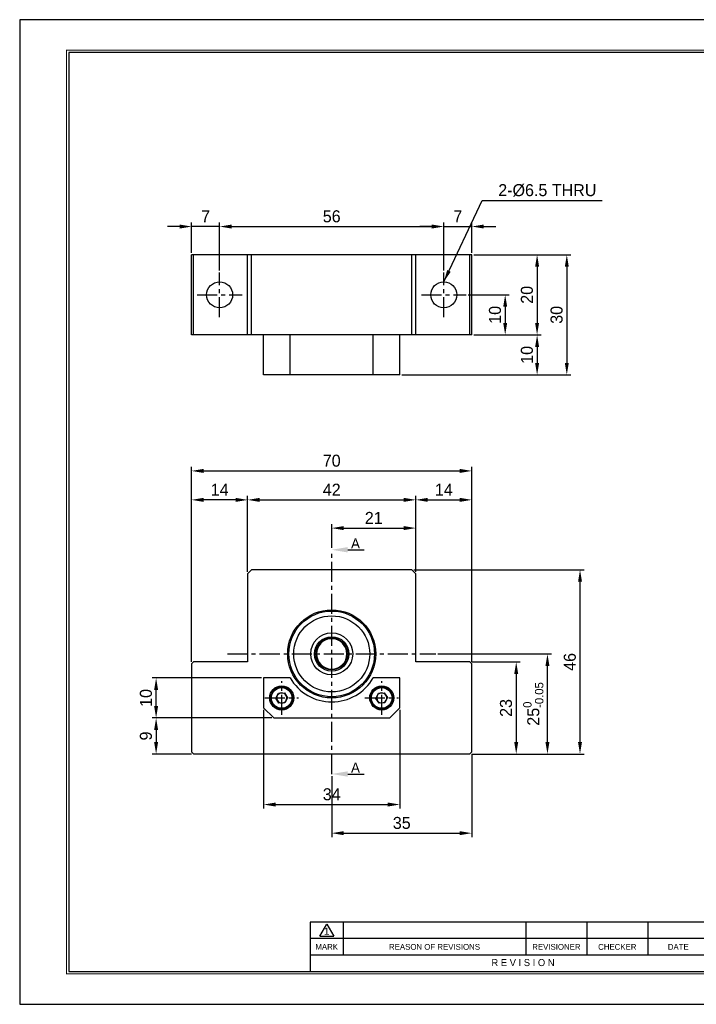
# Model space of a CAD drawing. Header units: millimetres. Extents: x 1526 to 1874, y 1078 to 1324.
# Tile 1 of 3: x 1526 to 1695, y 1078 to 1324. Entities that reach past the tile are written whole.
import ezdxf
from ezdxf.enums import TextEntityAlignment as Align

# ---------------------------------------------------------------- set-up
doc = ezdxf.new("R2010")
doc.units = ezdxf.units.MM
doc.linetypes.add('CENTER', pattern=[2, 1.25, -0.25, 0.25, -0.25])
for name, color, linetype in [('S1', 1, 'CENTER'), ('Z5', 7, 'Continuous'), ('Z7', 7, 'Continuous')]:
    doc.layers.add(name, color=color, linetype=linetype)
doc.dimstyles.new('S3', dxfattribs={"dimtxt": 3, "dimasz": 3, "dimexe": 1, "dimexo": 0.5, "dimgap": 1, "dimtad": 1, "dimdec": 3, "dimzin": 11, "dimdsep": 46, "dimtxsty": 'Standard', "dimcen": 0, "dimclrd": 5, "dimclre": 5, "dimclrt": 3, "dimadec": 0, "dimazin": 0, "dimtp": 4e-09, "dimtfac": 0.7, "dimtdec": 3, "dimtmove": 0, "dimatfit": 3, "dimfxl": 1.25, "dimtolj": 1, "dimtzin": 11, "dimarcsym": 0})

# ---------------------------------------------------------------- blocks, each defined once
blk = doc.blocks.new('*D43')
at = {"color": 5, "lineweight": -2, "ltscale": 4}
for p, q in [((1638.97, 1163.72), (1651.06, 1163.72)), ((1650.06, 1160.72), (1650.06, 1143.72)), ((1638.97, 1140.72), (1651.06, 1140.72))]:
    blk.add_line(p, q, dxfattribs=at)
at = {"color": 5}
for points in [[(1650.56, 1160.72), (1649.56, 1160.72), (1650.06, 1163.72)], [(1649.56, 1143.72), (1650.56, 1143.72), (1650.06, 1140.72)]]:
    blk.add_solid(points, dxfattribs=at)
at = {"layer": 'Defpoints', "color": 0}
for p in [(1638.47, 1163.72), (1638.47, 1140.72), (1650.06, 1140.72)]:
    blk.add_point(p, dxfattribs=at)
at = {"color": 3, "insert": (1647.52, 1152.22), "char_height": 3, "attachment_point": 5, "rotation": 90}
blk.add_mtext('\\A1;23', dxfattribs=at)
blk = doc.blocks.new('*D44')
at = {"color": 5, "lineweight": -2, "ltscale": 4}
for p, q in [((1630.47, 1165.72), (1658.86, 1165.72)), ((1657.86, 1143.72), (1657.86, 1162.72)), ((1638.97, 1140.72), (1658.86, 1140.72))]:
    blk.add_line(p, q, dxfattribs=at)
at = {"color": 5}
for points in [[(1658.36, 1162.72), (1657.36, 1162.72), (1657.86, 1165.72)], [(1657.36, 1143.72), (1658.36, 1143.72), (1657.86, 1140.72)]]:
    blk.add_solid(points, dxfattribs=at)
at = {"layer": 'Defpoints', "color": 0}
for p in [(1629.97, 1165.72), (1657.86, 1165.72), (1638.47, 1140.72)]:
    blk.add_point(p, dxfattribs=at)
at = {"color": 3, "insert": (1654.32, 1153.22), "char_height": 3, "attachment_point": 5, "rotation": 90}
blk.add_mtext('\\A1;\\A1;25{\\H0.7x;\\S0^ -0.05;}', dxfattribs=at)
blk = doc.blocks.new('*D45')
at = {"color": 5, "lineweight": -2, "ltscale": 4}
for p, q in [((1624.47, 1186.72), (1667, 1186.72)), ((1666, 1143.72), (1666, 1183.72)), ((1638.97, 1140.72), (1667, 1140.72))]:
    blk.add_line(p, q, dxfattribs=at)
at = {"color": 5}
for points in [[(1666.5, 1183.72), (1665.5, 1183.72), (1666, 1186.72)], [(1665.5, 1143.72), (1666.5, 1143.72), (1666, 1140.72)]]:
    blk.add_solid(points, dxfattribs=at)
at = {"layer": 'Defpoints', "color": 0}
for p in [(1623.97, 1186.72), (1666, 1186.72), (1638.47, 1140.72)]:
    blk.add_point(p, dxfattribs=at)
at = {"color": 3, "insert": (1663.46, 1163.72), "char_height": 3, "attachment_point": 5, "rotation": 90}
blk.add_mtext('\\A1;46', dxfattribs=at)
blk = doc.blocks.new('*D46')
at = {"color": 5, "lineweight": -2, "ltscale": 4}
for p, q in [((1588.97, 1149.72), (1559.1, 1149.72)), ((1560.1, 1146.72), (1560.1, 1143.72)), ((1568.97, 1140.72), (1559.1, 1140.72))]:
    blk.add_line(p, q, dxfattribs=at)
at = {"color": 5}
for points in [[(1560.6, 1146.72), (1559.6, 1146.72), (1560.1, 1149.72)], [(1559.6, 1143.72), (1560.6, 1143.72), (1560.1, 1140.72)]]:
    blk.add_solid(points, dxfattribs=at)
at = {"layer": 'Defpoints', "color": 0}
for p in [(1589.47, 1149.72), (1560.1, 1140.72), (1569.47, 1140.72)]:
    blk.add_point(p, dxfattribs=at)
at = {"color": 3, "insert": (1557.56, 1145.22), "char_height": 3, "attachment_point": 5, "rotation": 90}
blk.add_mtext('\\A1;9', dxfattribs=at)
blk = doc.blocks.new('*D47')
at = {"color": 5, "lineweight": -2, "ltscale": 4}
for p, q in [((1586.47, 1159.72), (1559.1, 1159.72)), ((1560.1, 1152.72), (1560.1, 1156.72)), ((1588.97, 1149.72), (1559.1, 1149.72))]:
    blk.add_line(p, q, dxfattribs=at)
at = {"color": 5}
for points in [[(1560.6, 1156.72), (1559.6, 1156.72), (1560.1, 1159.72)], [(1559.6, 1152.72), (1560.6, 1152.72), (1560.1, 1149.72)]]:
    blk.add_solid(points, dxfattribs=at)
at = {"layer": 'Defpoints', "color": 0}
for p in [(1560.1, 1159.72), (1586.97, 1159.72), (1589.47, 1149.72)]:
    blk.add_point(p, dxfattribs=at)
at = {"color": 3, "insert": (1557.56, 1154.72), "char_height": 3, "attachment_point": 5, "rotation": 90}
blk.add_mtext('\\A1;10', dxfattribs=at)
blk = doc.blocks.new('*D48')
at = {"color": 5, "lineweight": -2, "ltscale": 4}
for p, q in [((1586.97, 1151.72), (1586.97, 1127.1)), ((1620.97, 1151.72), (1620.97, 1127.1)), ((1589.97, 1128.1), (1617.97, 1128.1))]:
    blk.add_line(p, q, dxfattribs=at)
at = {"color": 5}
for points in [[(1589.97, 1128.6), (1589.97, 1127.6), (1586.97, 1128.1)], [(1617.97, 1127.6), (1617.97, 1128.6), (1620.97, 1128.1)]]:
    blk.add_solid(points, dxfattribs=at)
at = {"layer": 'Defpoints', "color": 0}
for p in [(1586.97, 1152.22), (1620.97, 1152.22), (1620.97, 1128.1)]:
    blk.add_point(p, dxfattribs=at)
at = {"color": 3, "insert": (1603.97, 1130.64), "char_height": 3, "attachment_point": 5}
blk.add_mtext('\\A1;34', dxfattribs=at)
blk = doc.blocks.new('*D49')
at = {"color": 5, "lineweight": -2, "ltscale": 4}
for p, q in [((1638.97, 1140.72), (1638.97, 1119.95)), ((1603.97, 1135.22), (1603.97, 1119.95)), ((1606.97, 1120.95), (1635.97, 1120.95))]:
    blk.add_line(p, q, dxfattribs=at)
at = {"color": 5}
for points in [[(1606.97, 1121.45), (1606.97, 1120.45), (1603.97, 1120.95)], [(1635.97, 1120.45), (1635.97, 1121.45), (1638.97, 1120.95)]]:
    blk.add_solid(points, dxfattribs=at)
at = {"layer": 'Defpoints', "color": 0}
for p in [(1638.97, 1141.22), (1603.97, 1135.72), (1638.97, 1120.95)]:
    blk.add_point(p, dxfattribs=at)
at = {"color": 3, "insert": (1621.47, 1123.49), "char_height": 3, "attachment_point": 5}
blk.add_mtext('\\A1;35', dxfattribs=at)
blk = doc.blocks.new('*D50')
at = {"color": 5, "lineweight": -2, "ltscale": 4}
for p, q in [((1603.97, 1192.22), (1603.97, 1198.14)), ((1624.97, 1186.22), (1624.97, 1198.14)), ((1606.97, 1197.14), (1621.97, 1197.14))]:
    blk.add_line(p, q, dxfattribs=at)
at = {"color": 5}
for points in [[(1606.97, 1197.64), (1606.97, 1196.64), (1603.97, 1197.14)], [(1621.97, 1196.64), (1621.97, 1197.64), (1624.97, 1197.14)]]:
    blk.add_solid(points, dxfattribs=at)
at = {"layer": 'Defpoints', "color": 0}
for p in [(1624.97, 1197.14), (1603.97, 1191.72), (1624.97, 1185.72)]:
    blk.add_point(p, dxfattribs=at)
at = {"color": 3, "insert": (1614.47, 1199.68), "char_height": 3, "attachment_point": 5}
blk.add_mtext('\\A1;21', dxfattribs=at)
blk = doc.blocks.new('*D51')
at = {"color": 5, "lineweight": -2, "ltscale": 4}
for p, q in [((1582.97, 1186.22), (1582.97, 1205.19)), ((1624.97, 1186.22), (1624.97, 1205.19)), ((1585.97, 1204.19), (1621.97, 1204.19))]:
    blk.add_line(p, q, dxfattribs=at)
at = {"color": 5}
for points in [[(1585.97, 1204.69), (1585.97, 1203.69), (1582.97, 1204.19)], [(1621.97, 1203.69), (1621.97, 1204.69), (1624.97, 1204.19)]]:
    blk.add_solid(points, dxfattribs=at)
at = {"layer": 'Defpoints', "color": 0}
for p in [(1624.97, 1204.19), (1582.97, 1185.72), (1624.97, 1185.72)]:
    blk.add_point(p, dxfattribs=at)
at = {"color": 3, "insert": (1603.97, 1206.73), "char_height": 3, "attachment_point": 5}
blk.add_mtext('\\A1;42', dxfattribs=at)
blk = doc.blocks.new('*D52')
at = {"color": 5, "lineweight": -2, "ltscale": 4}
for p, q in [((1624.97, 1186.22), (1624.97, 1205.19)), ((1638.97, 1163.72), (1638.97, 1205.19)), ((1627.97, 1204.19), (1635.97, 1204.19))]:
    blk.add_line(p, q, dxfattribs=at)
at = {"color": 5}
for points in [[(1627.97, 1204.69), (1627.97, 1203.69), (1624.97, 1204.19)], [(1635.97, 1203.69), (1635.97, 1204.69), (1638.97, 1204.19)]]:
    blk.add_solid(points, dxfattribs=at)
at = {"layer": 'Defpoints', "color": 0}
for p in [(1638.97, 1204.19), (1624.97, 1185.72), (1638.97, 1163.22)]:
    blk.add_point(p, dxfattribs=at)
at = {"color": 3, "insert": (1631.97, 1206.73), "char_height": 3, "attachment_point": 5}
blk.add_mtext('\\A1;14', dxfattribs=at)
blk = doc.blocks.new('*D53')
at = {"color": 5, "lineweight": -2, "ltscale": 4}
for p, q in [((1568.97, 1163.72), (1568.97, 1205.19)), ((1582.97, 1186.22), (1582.97, 1205.19)), ((1579.97, 1204.19), (1571.97, 1204.19))]:
    blk.add_line(p, q, dxfattribs=at)
at = {"color": 5}
for points in [[(1571.97, 1204.69), (1571.97, 1203.69), (1568.97, 1204.19)], [(1579.97, 1203.69), (1579.97, 1204.69), (1582.97, 1204.19)]]:
    blk.add_solid(points, dxfattribs=at)
at = {"layer": 'Defpoints', "color": 0}
for p in [(1568.97, 1204.19), (1582.97, 1185.72), (1568.97, 1163.22)]:
    blk.add_point(p, dxfattribs=at)
at = {"color": 3, "insert": (1575.97, 1206.73), "char_height": 3, "attachment_point": 5}
blk.add_mtext('\\A1;14', dxfattribs=at)
blk = doc.blocks.new('*D54')
at = {"color": 5, "lineweight": -2, "ltscale": 4}
for p, q in [((1568.97, 1163.72), (1568.97, 1212.42)), ((1638.97, 1163.72), (1638.97, 1212.42)), ((1571.97, 1211.42), (1635.97, 1211.42))]:
    blk.add_line(p, q, dxfattribs=at)
at = {"color": 5}
for points in [[(1571.97, 1211.92), (1571.97, 1210.92), (1568.97, 1211.42)], [(1635.97, 1210.92), (1635.97, 1211.92), (1638.97, 1211.42)]]:
    blk.add_solid(points, dxfattribs=at)
at = {"layer": 'Defpoints', "color": 0}
for p in [(1638.97, 1211.42), (1568.97, 1163.22), (1638.97, 1163.22)]:
    blk.add_point(p, dxfattribs=at)
at = {"color": 3, "insert": (1603.97, 1213.96), "char_height": 3, "attachment_point": 5}
blk.add_mtext('\\A1;70', dxfattribs=at)
blk = doc.blocks.new('*D55')
at = {"color": 5, "lineweight": -2, "ltscale": 4}
for p, q in [((1565.97, 1272.45), (1562.97, 1272.45)), ((1568.97, 1265.9), (1568.97, 1273.45)), ((1575.97, 1272.45), (1568.97, 1272.45)), ((1575.97, 1261.51), (1575.97, 1273.45)), ((1578.97, 1272.45), (1581.97, 1272.45))]:
    blk.add_line(p, q, dxfattribs=at)
at = {"color": 5}
for points in [[(1565.97, 1271.95), (1565.97, 1272.95), (1568.97, 1272.45)], [(1578.97, 1272.95), (1578.97, 1271.95), (1575.97, 1272.45)]]:
    blk.add_solid(points, dxfattribs=at)
at = {"layer": 'Defpoints', "color": 0}
for p in [(1568.97, 1272.45), (1568.97, 1265.4), (1575.97, 1261.01)]:
    blk.add_point(p, dxfattribs=at)
at = {"color": 3, "insert": (1572.47, 1274.99), "char_height": 3, "attachment_point": 5}
blk.add_mtext('\\A1;7', dxfattribs=at)
blk = doc.blocks.new('*D56')
at = {"color": 5, "lineweight": -2, "ltscale": 4}
for p, q in [((1575.97, 1261.51), (1575.97, 1273.45)), ((1578.97, 1272.45), (1628.97, 1272.45)), ((1631.97, 1261.51), (1631.97, 1273.45))]:
    blk.add_line(p, q, dxfattribs=at)
at = {"color": 5}
for points in [[(1578.97, 1272.95), (1578.97, 1271.95), (1575.97, 1272.45)], [(1628.97, 1271.95), (1628.97, 1272.95), (1631.97, 1272.45)]]:
    blk.add_solid(points, dxfattribs=at)
at = {"layer": 'Defpoints', "color": 0}
for p in [(1631.97, 1272.45), (1575.97, 1261.01), (1631.97, 1261.01)]:
    blk.add_point(p, dxfattribs=at)
at = {"color": 3, "insert": (1603.97, 1274.99), "char_height": 3, "attachment_point": 5}
blk.add_mtext('\\A1;56', dxfattribs=at)
blk = doc.blocks.new('*D57')
at = {"color": 5, "lineweight": -2, "ltscale": 4}
for p, q in [((1628.97, 1272.45), (1625.97, 1272.45)), ((1631.97, 1261.51), (1631.97, 1273.45)), ((1631.97, 1272.45), (1638.97, 1272.45)), ((1638.97, 1265.9), (1638.97, 1273.45)), ((1641.97, 1272.45), (1644.97, 1272.45))]:
    blk.add_line(p, q, dxfattribs=at)
at = {"color": 5}
for points in [[(1628.97, 1271.95), (1628.97, 1272.95), (1631.97, 1272.45)], [(1641.97, 1272.95), (1641.97, 1271.95), (1638.97, 1272.45)]]:
    blk.add_solid(points, dxfattribs=at)
at = {"layer": 'Defpoints', "color": 0}
for p in [(1638.97, 1272.45), (1638.97, 1265.4), (1631.97, 1261.01)]:
    blk.add_point(p, dxfattribs=at)
at = {"color": 3, "insert": (1635.47, 1274.99), "char_height": 3, "attachment_point": 5}
blk.add_mtext('\\A1;7', dxfattribs=at)
blk = doc.blocks.new('*D58')
at = {"color": 5, "lineweight": -2, "ltscale": 4}
for p, q in [((1638.08, 1255.4), (1648.31, 1255.4)), ((1647.31, 1252.4), (1647.31, 1248.4)), ((1639.47, 1245.4), (1648.31, 1245.4))]:
    blk.add_line(p, q, dxfattribs=at)
at = {"color": 5}
for points in [[(1647.81, 1252.4), (1646.81, 1252.4), (1647.31, 1255.4)], [(1646.81, 1248.4), (1647.81, 1248.4), (1647.31, 1245.4)]]:
    blk.add_solid(points, dxfattribs=at)
at = {"layer": 'Defpoints', "color": 0}
for p in [(1637.58, 1255.4), (1638.97, 1245.4), (1647.31, 1245.4)]:
    blk.add_point(p, dxfattribs=at)
at = {"color": 3, "insert": (1644.77, 1250.4), "char_height": 3, "attachment_point": 5, "rotation": 90}
blk.add_mtext('\\A1;10', dxfattribs=at)
blk = doc.blocks.new('*D59')
at = {"color": 5, "lineweight": -2, "ltscale": 4}
for p, q in [((1639.47, 1265.4), (1656.28, 1265.4)), ((1655.28, 1262.4), (1655.28, 1248.4)), ((1639.47, 1245.4), (1656.28, 1245.4))]:
    blk.add_line(p, q, dxfattribs=at)
at = {"color": 5}
for points in [[(1655.78, 1262.4), (1654.78, 1262.4), (1655.28, 1265.4)], [(1654.78, 1248.4), (1655.78, 1248.4), (1655.28, 1245.4)]]:
    blk.add_solid(points, dxfattribs=at)
at = {"layer": 'Defpoints', "color": 0}
for p in [(1638.97, 1265.4), (1638.97, 1245.4), (1655.28, 1245.4)]:
    blk.add_point(p, dxfattribs=at)
at = {"color": 3, "insert": (1652.74, 1255.4), "char_height": 3, "attachment_point": 5, "rotation": 90}
blk.add_mtext('\\A1;20', dxfattribs=at)
blk = doc.blocks.new('*D60')
at = {"color": 5, "lineweight": -2, "ltscale": 4}
for p, q in [((1639.47, 1245.4), (1656.28, 1245.4)), ((1655.28, 1242.4), (1655.28, 1238.4)), ((1621.47, 1235.4), (1656.28, 1235.4))]:
    blk.add_line(p, q, dxfattribs=at)
at = {"color": 5}
for points in [[(1655.78, 1242.4), (1654.78, 1242.4), (1655.28, 1245.4)], [(1654.78, 1238.4), (1655.78, 1238.4), (1655.28, 1235.4)]]:
    blk.add_solid(points, dxfattribs=at)
at = {"layer": 'Defpoints', "color": 0}
for p in [(1638.97, 1245.4), (1620.97, 1235.4), (1655.28, 1235.4)]:
    blk.add_point(p, dxfattribs=at)
at = {"color": 3, "insert": (1652.74, 1240.4), "char_height": 3, "attachment_point": 5, "rotation": 90}
blk.add_mtext('\\A1;10', dxfattribs=at)
blk = doc.blocks.new('*D61')
at = {"color": 5, "lineweight": -2, "ltscale": 4}
for p, q in [((1639.47, 1265.4), (1663.7, 1265.4)), ((1662.7, 1262.4), (1662.7, 1238.4)), ((1639.47, 1235.4), (1663.7, 1235.4))]:
    blk.add_line(p, q, dxfattribs=at)
at = {"color": 5}
for points in [[(1663.2, 1262.4), (1662.2, 1262.4), (1662.7, 1265.4)], [(1662.2, 1238.4), (1663.2, 1238.4), (1662.7, 1235.4)]]:
    blk.add_solid(points, dxfattribs=at)
at = {"layer": 'Defpoints', "color": 0}
for p in [(1638.97, 1265.4), (1638.97, 1235.4), (1662.7, 1235.4)]:
    blk.add_point(p, dxfattribs=at)
at = {"color": 3, "insert": (1660.16, 1250.4), "char_height": 3, "attachment_point": 5, "rotation": 90}
blk.add_mtext('\\A1;30', dxfattribs=at)
blk = doc.blocks.new('란표제')
at = {"layer": 'Z5', "ltscale": 0.5}
blk.add_line((62, 17.5), (62, 7), dxfattribs=at)
at = {"layer": 'Z7', "color": 0}
for p, q in [((297, 210), (0, 210)), ((0, 210), (0, 0)), ((0, 0), (297, 0))]:
    blk.add_line(p, q, dxfattribs=at)
at = {"layer": 'Z7'}
for p, q in [((160, 17.5), (62, 17.5)), ((64, 14.51), (65.5, 17.1)), ((65.5, 17.1), (67, 14.51)), ((69, 17.5), (69, 10.5)), ((108, 17.5), (108, 10.5)), ((121, 17.5), (121, 10.5)), ((134, 17.5), (134, 10.5)), ((147, 14), (62, 14)), ((64, 14.51), (67, 14.51)), ((147, 10.5), (62, 10.5))]:
    blk.add_line(p, q, dxfattribs=at)
at = {"layer": 'Z7', "const_width": 0.25}
blk.add_lwpolyline([(290.5, 6.5), (290.5, 203.5), (10, 203.5), (10, 6.5)], close=True, dxfattribs=at)
at = {"layer": 'Z7'}
blk.add_lwpolyline([(290, 7), (290, 203), (10.5, 203), (10.5, 7)], close=True, dxfattribs=at)
at = {"layer": 'Z5', "ltscale": 0.5}
for tag, p, height in [('TITLE', (237.17, 24.41), 2.5), ('도번', (251.18, 15.64), 2.5), ('SCALE', (253.78, 9.55), 1.2), ('DATE', (277.02, 9.51), 1.2)]:
    blk.add_attdef(tag, p, '', height=height, dxfattribs=at)
at = {"layer": 'Z7'}
for s, height, p in [('1', 1.5, (65.5, 15.61)), ('MARK', 1.25, (65.5, 12.25)), ('REASON OF REVISIONS', 1.25, (88.5, 12.25)), ('REVISIONER', 1.25, (114.5, 12.25)), ('CHECKER', 1.25, (127.5, 12.25)), ('DATE', 1.25, (140.5, 12.25)), ('R E V I S I O N', 1.5, (107.38, 8.9))]:
    blk.add_text(s, height=height, dxfattribs=at).set_placement(p, align=Align.MIDDLE_CENTER)
for tag, p in [('필렛', (179.25, 10.9)), ('모따기', (179.25, 8.3))]:
    blk.add_attdef(tag, text='', height=1.15, dxfattribs=at).set_placement(p, align=Align.MIDDLE_LEFT)

msp = doc.modelspace()

# ---------------------------------------------------------------- linework, layer by layer
for p, q in [((1568.9693, 1245.4024), (1568.9693, 1265.4024)), ((1569.4693, 1265.4024), (1568.9693, 1265.4024)), ((1569.4693, 1245.4024), (1569.4693, 1265.4024)), ((1582.9693, 1265.4024), (1569.4693, 1265.4024)), ((1582.9693, 1245.4024), (1582.9693, 1265.4024)), ((1583.9693, 1265.4024), (1582.9693, 1265.4024)), ((1583.9693, 1245.4024), (1583.9693, 1265.4024)), ((1623.9693, 1265.4024), (1583.9693, 1265.4024)), ((1623.9693, 1245.4024), (1623.9693, 1265.4024)), ((1624.9693, 1265.4024), (1623.9693, 1265.4024)), ((1624.9693, 1245.4024), (1624.9693, 1265.4024)), ((1638.4693, 1265.4024), (1624.9693, 1265.4024)), ((1638.4693, 1245.4024), (1638.4693, 1265.4024)), ((1638.9693, 1265.4024), (1638.4693, 1265.4024)), ((1638.9693, 1245.4024), (1638.9693, 1265.4024)), ((1569.4693, 1245.4024), (1568.9693, 1245.4024)), ((1582.9693, 1245.4024), (1569.4693, 1245.4024)), ((1583.9693, 1245.4024), (1582.9693, 1245.4024)), ((1623.9693, 1245.4024), (1583.9693, 1245.4024)), ((1586.9693, 1235.4024), (1586.9693, 1245.4024)), ((1593.577, 1235.4024), (1593.577, 1245.4024)), ((1614.3616, 1235.4024), (1614.3616, 1245.4024)), ((1620.9693, 1235.4024), (1620.9693, 1245.4024)), ((1624.9693, 1245.4024), (1623.9693, 1245.4024)), ((1638.4693, 1245.4024), (1624.9693, 1245.4024)), ((1638.9693, 1245.4024), (1638.4693, 1245.4024)), ((1593.577, 1235.4024), (1586.9693, 1235.4024)), ((1614.3616, 1235.4024), (1593.577, 1235.4024)), ((1620.9693, 1235.4024), (1614.3616, 1235.4024)), ((1583.9693, 1186.7229), (1582.9693, 1185.7229)), ((1582.9693, 1185.7229), (1582.9693, 1163.7229)), ((1623.9693, 1186.7229), (1583.9693, 1186.7229)), ((1624.9693, 1185.7229), (1623.9693, 1186.7229)), ((1624.9693, 1163.7229), (1624.9693, 1185.7229)), ((1569.4693, 1163.7229), (1568.9693, 1163.2229)), ((1568.9693, 1163.2229), (1568.9693, 1141.2229)), ((1582.9693, 1163.7229), (1569.4693, 1163.7229)), ((1638.4693, 1163.7229), (1624.9693, 1163.7229)), ((1638.9693, 1163.2229), (1638.4693, 1163.7229)), ((1638.9693, 1141.2229), (1638.9693, 1163.2229)), ((1603.9443, 1161.7229), (1603.9443, 1161.9229)), ((1603.9943, 1161.9229), (1603.9943, 1161.7229)), ((1593.577, 1159.7229), (1586.9693, 1159.7229)), ((1586.9693, 1159.7229), (1586.9693, 1152.2229)), ((1620.9693, 1159.7229), (1614.3616, 1159.7229)), ((1620.9693, 1152.2229), (1620.9693, 1159.7229)), ((1590.0269, 1154.6679), (1590.7005, 1155.9445)), ((1590.7005, 1155.9445), (1592.1428, 1155.9994)), ((1592.1428, 1155.9994), (1592.9116, 1154.7778)), ((1615.0297, 1154.6174), (1615.6581, 1155.9168)), ((1615.6581, 1155.9168), (1617.0977, 1156.0223)), ((1617.0977, 1156.0223), (1617.9088, 1154.8284)), ((1590.7957, 1153.4463), (1590.0269, 1154.6679)), ((1592.238, 1153.5012), (1590.7957, 1153.4463)), ((1592.9116, 1154.7778), (1592.238, 1153.5012)), ((1615.8409, 1153.4235), (1615.0297, 1154.6174)), ((1617.2804, 1153.5289), (1615.8409, 1153.4235)), ((1617.9088, 1154.8284), (1617.2804, 1153.5289)), ((1586.9693, 1152.2229), (1589.4693, 1149.7229)), ((1618.4693, 1149.7229), (1620.9693, 1152.2229)), ((1589.4693, 1149.7229), (1618.4693, 1149.7229)), ((1568.9693, 1141.2229), (1569.4693, 1140.7229)), ((1638.4693, 1140.7229), (1638.9693, 1141.2229)), ((1569.4693, 1140.7229), (1638.4693, 1140.7229))]:
    msp.add_line(p, q)
at = {"color": 5, "ltscale": 5}
for p, q in [((1607.9693, 1191.7229), (1612.042, 1191.7229)), ((1607.9693, 1135.7229), (1612.042, 1135.7229))]:
    msp.add_line(p, q, dxfattribs=at)
for centre, radius in [((1575.9693, 1255.4024), 3.25), ((1631.9693, 1255.4024), 3.25), ((1603.9693, 1165.7229), 11), ((1603.9693, 1165.7229), 10.7), ((1603.9693, 1165.7229), 9.5), ((1603.9693, 1165.7229), 5.25), ((1603.9693, 1165.7229), 4.3), ((1603.9693, 1165.7229), 4), ((1591.4693, 1154.7229), 3), ((1591.4693, 1154.7229), 2.75), ((1591.4693, 1154.7229), 2.5768), ((1616.4693, 1154.7229), 3), ((1616.4693, 1154.7229), 2.75), ((1616.4693, 1154.7229), 2.5768)]:
    msp.add_circle(centre, radius)
for centre, radius, start, end in [((1603.9693, 1165.7229), 3.8, 270.376949, 269.623051), ((1603.9693, 1165.7229), 12, 210, 330), ((1591.4693, 1154.7229), 1.25, 92.182184, 152.182184), ((1591.4693, 1154.7229), 1.25, 32.182184, 92.182184), ((1616.4693, 1154.7229), 1.25, 94.191304, 154.191304), ((1616.4693, 1154.7229), 1.25, 34.191304, 94.191304), ((1591.4693, 1154.7229), 1.25, 152.182184, 212.182184), ((1591.4693, 1154.7229), 1.25, 212.182184, 272.182184), ((1591.4693, 1154.7229), 1.25, 272.182184, 332.182184), ((1591.4693, 1154.7229), 1.25, 332.182184, 32.182184), ((1616.4693, 1154.7229), 1.25, 154.191304, 214.191304), ((1616.4693, 1154.7229), 1.25, 214.191304, 274.191304), ((1616.4693, 1154.7229), 1.25, 274.191304, 334.191304), ((1616.4693, 1154.7229), 1.25, 334.191304, 34.191304)]:
    msp.add_arc(centre, radius, start, end)
for points in [[(1607.9693, 1192.3895), (1607.9693, 1191.0562), (1603.9693, 1191.7229)], [(1607.9693, 1136.3895), (1607.9693, 1135.0562), (1603.9693, 1135.7229)]]:
    msp.add_solid(points, dxfattribs=at)
at = {"layer": 'S1', "ltscale": 4}
for p, q in [((1575.9693, 1249.7959), (1575.9693, 1261.0089)), ((1631.9693, 1249.7959), (1631.9693, 1261.0089)), ((1570.3628, 1255.4024), (1581.5758, 1255.4024)), ((1626.3628, 1255.4024), (1637.5758, 1255.4024)), ((1603.9693, 1135.7229), (1603.9693, 1191.7229)), ((1577.9693, 1165.7229), (1629.9693, 1165.7229)), ((1591.4693, 1150.4997), (1591.4693, 1158.946)), ((1616.4693, 1150.4997), (1616.4693, 1158.946)), ((1587.2461, 1154.7229), (1595.6924, 1154.7229)), ((1612.2461, 1154.7229), (1620.6924, 1154.7229))]:
    msp.add_line(p, q, dxfattribs=at)

# ---------------------------------------------------------------- block references
at = {"ltscale": 5, "xscale": 1.170964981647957, "yscale": 1.170964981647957, "zscale": 1.170964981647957}
msp.add_blockref('란표제', (1526.0197, 1078.2082), dxfattribs=at)

# ---------------------------------------------------------------- texts
at = {"color": 3, "ltscale": 4, "insert": (1645.5737, 1279.9321), "char_height": 3, "attachment_point": 7}
msp.add_mtext('2-%%c6.5 THRU', dxfattribs=at)
at = {"color": 3, "ltscale": 0.5, "char_height": 2.5, "attachment_point": 9}
for insert in [(1611.0242, 1192.0552), (1611.0242, 1136.0552)]:
    msp.add_mtext('\\A1;A', dxfattribs=dict(at, insert=insert))

# ---------------------------------------------------------------- dimensions: what is measured, and where the dimension line sits
at = {"ltscale": 4}
for base, p1, p2, picture, middle in [((1568.9693, 1272.4495), (1575.9693, 1261.0089), (1568.9693, 1265.4024), '*D55', (1572.4693, 1274.9875)), ((1631.9693, 1272.4495), (1575.9693, 1261.0089), (1631.9693, 1261.0089), '*D56', (1603.9693, 1274.9875)), ((1638.9693, 1272.4495), (1631.9693, 1261.0089), (1638.9693, 1265.4024), '*D57', (1635.4693, 1274.9875)), ((1638.9693, 1211.4211), (1568.9693, 1163.2229), (1638.9693, 1163.2229), '*D54', (1603.9693, 1213.961)), ((1568.9693, 1204.1859), (1582.9693, 1185.7229), (1568.9693, 1163.2229), '*D53', (1575.9693, 1206.7279)), ((1624.9693, 1204.1859), (1582.9693, 1185.7229), (1624.9693, 1185.7229), '*D51', (1603.9693, 1206.7259)), ((1638.9693, 1204.1859), (1624.9693, 1185.7229), (1638.9693, 1163.2229), '*D52', (1631.9693, 1206.7279)), ((1624.9693, 1197.142), (1603.9693, 1191.7229), (1624.9693, 1185.7229), '*D50', (1614.4693, 1199.6839)), ((1620.9693, 1128.0951), (1586.9693, 1152.2229), (1620.9693, 1152.2229), '*D48', (1603.9693, 1130.6351)), ((1638.9693, 1120.9505), (1603.9693, 1135.7229), (1638.9693, 1141.2229), '*D49', (1621.4693, 1123.4885))]:
    dim = msp.add_linear_dim(base=base, p1=p1, p2=p2, dimstyle='S3', dxfattribs=at)
    dim.commit()
    dim.dimension.update_dxf_attribs({"geometry": picture, "text_midpoint": middle})
for base, p1, p2, picture, middle in [((1655.278, 1245.4024), (1638.9693, 1265.4024), (1638.9693, 1245.4024), '*D59', (1652.7401, 1255.4024)), ((1662.6997, 1235.4024), (1638.9693, 1265.4024), (1638.9693, 1235.4024), '*D61', (1660.1618, 1250.4024)), ((1647.3137, 1245.4024), (1637.5758, 1255.4024), (1638.9693, 1245.4024), '*D58', (1644.7718, 1250.4024)), ((1655.278, 1235.4024), (1638.9693, 1245.4024), (1620.9693, 1235.4024), '*D60', (1652.7361, 1240.4024)), ((1665.9997, 1186.7229), (1638.4693, 1140.7229), (1623.9693, 1186.7229), '*D45', (1663.4597, 1163.7229)), ((1650.0627, 1140.7229), (1638.4693, 1163.7229), (1638.4693, 1140.7229), '*D43', (1647.5248, 1152.2229)), ((1560.0992, 1159.7229), (1589.4693, 1149.7229), (1586.9693, 1159.7229), '*D47', (1557.5572, 1154.7229)), ((1560.0992, 1140.7229), (1589.4693, 1149.7229), (1569.4693, 1140.7229), '*D46', (1557.5612, 1145.2229))]:
    dim = msp.add_linear_dim(base=base, p1=p1, p2=p2, angle=90, dimstyle='S3', dxfattribs=at)
    dim.commit()
    dim.dimension.update_dxf_attribs({"geometry": picture, "text_midpoint": middle})
dim = msp.add_linear_dim(base=(1657.8614, 1165.7229), p1=(1638.4693, 1140.7229), p2=(1629.9693, 1165.7229), angle=90, text='\\A1;<>{\\H0.7x;\\S0^ -0.05;}', dimstyle='S3', override={"dimtxsty": 'Standard'}, dxfattribs=at)
dim.commit()
dim.dimension.update_dxf_attribs({"geometry": '*D44', "text_midpoint": (1654.3223, 1153.2229)})

# ---------------------------------------------------------------- leaders
at = {"ltscale": 4, "annotation_type": 0, "has_hookline": 1, "hookline_direction": 0, "text_width": 25.9494}
msp.add_leader([(1631.9693, 1258.6524), (1641.5737, 1278.9321), (1644.5737, 1278.9321)], dimstyle='S3', dxfattribs=at)

doc.saveas('drawing.dxf')
